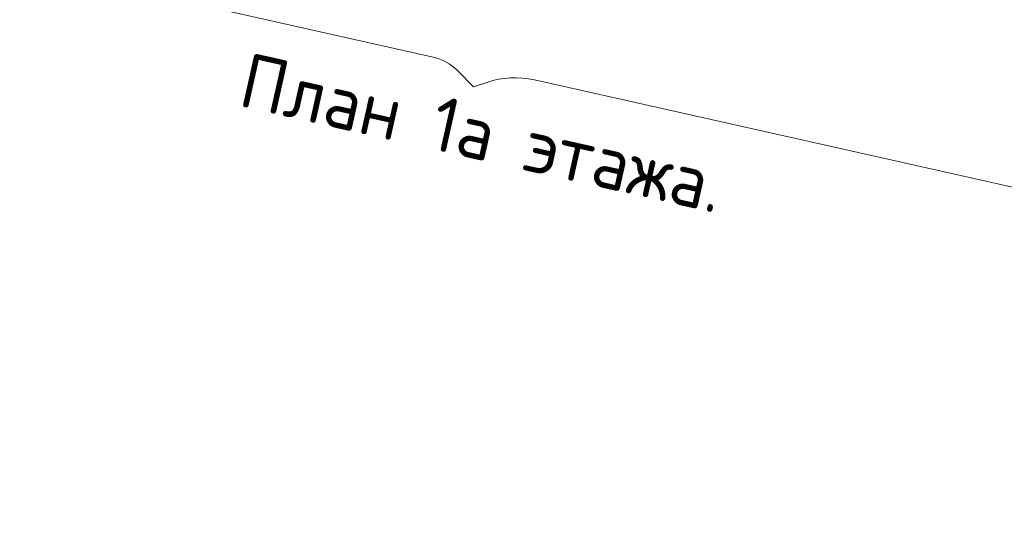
# Model space of a CAD drawing. Header units: millimetres. Extents: x -7218036 to -6920397, y 6117771 to 6333681.
# Tile 4 of 89: x -7171322 to -7160480, y 6117771 to 6123309. Entities that reach past the tile are written whole.
import ezdxf

# ---------------------------------------------------------------- set-up
doc = ezdxf.new("R2010")
doc.units = ezdxf.units.MM
doc.header["$MEASUREMENT"] = 0
for name, color, linetype, lineweight in [('АР-текст_наименование_Ном._пера__1', 7, 'Continuous', 0), ('АР-Чертеж-Оси_Осевые размеры.АР_Ном._пера__1', 7, 'Continuous', 0), ('АР-Чертеж-Размеры.АР_Ном._пера__120', 7, 'Continuous', 0)]:
    doc.layers.add(name, color=color, linetype=linetype, lineweight=lineweight)
doc.layers.add('АР-Чертеж-Оси_Осевые размеры.АР', color=7, linetype='Continuous')
doc.styles.add('РЎР“Р•РќР•Р\xa0Р\x98Р\xa0_РЎРўР\x98Р›Р¬_1', font='GOST_Common.ttf')
doc.styles.add('РЎР“Р•РќР•Р\xa0Р\x98Р\xa0_РЎРўР\x98Р›Р¬_3', font='GOTHIC.TTF')
doc.dimstyles.new('СГЕНЕРИР_СТИЛЬ__2', dxfattribs={"dimtxt": 400, "dimasz": 332.5, "dimexe": 0.18, "dimexo": 0.0625, "dimgap": 0, "dimtad": 1, "dimdec": 0, "dimzin": 0, "dimdsep": 46, "dimtxsty": 'РЎР“Р•РќР•Р\xa0Р\x98Р\xa0_РЎРўР\x98Р›Р¬_3', "dimblk": 'ARROWHEAD_6', "dimblk1": 'ARROWHEAD_6', "dimblk2": 'ARROWHEAD_6', "dimcen": 0.09, "dimse1": 1, "dimse2": 1, "dimclrd": 7, "dimclre": 7, "dimclrt": 7, "dimazin": 0, "dimtfac": 1, "dimtdec": 4, "dimtmove": 2, "dimatfit": 3, "dimfxl": 1, "dimtolj": 1, "dimtzin": 0, "dimarcsym": 0})

# ---------------------------------------------------------------- blocks, each defined once
blk = doc.blocks.new('*D622', base_point=(-6566190, 6562678))
at = {"layer": 'АР-Чертеж-Оси_Осевые размеры.АР_Ном._пера__1', "color": 7, "linetype": 'Continuous', "lineweight": 0, "transparency": 16777216}
for p, q in [((-7187173, 6130910), (-7187029, 6131550)), ((-7186892, 6131363), (-7187310, 6131098)), ((-7187101, 6131230), (-7142677, 6121253)), ((-7142749, 6120933), (-7142606, 6121573)), ((-7142887, 6121121), (-7142468, 6121385)), ((-7142677, 6121253), (-7142421, 6121196))]:
    blk.add_line(p, q, dxfattribs=at)
at = {"layer": 'АР-Чертеж-Оси_Осевые размеры.АР_Ном._пера__1', "color": 7, "lineweight": 0, "transparency": 16777216, "insert": (-7164392, 6126212), "char_height": 400, "attachment_point": 7, "rotation": 347.3417, "style": 'РЎР“Р•РќР•Р\xa0Р\x98Р\xa0_РЎРўР\x98Р›Р¬_3'}
blk.add_mtext('\\A1;{\\pql;\\fCentury Gothic|b0|i0|c204|p0;\\W1.000000;45\xa0530}', dxfattribs=at)
blk = doc.blocks.new('ARROWHEAD_6')
at = {"color": 0, "linetype": 'Continuous', "lineweight": 0}
for p, q in [((-0.5, -0.5), (0.5, 0.5)), ((0, 0), (-1, 0))]:
    blk.add_line(p, q, dxfattribs=at)

msp = doc.modelspace()

# ---------------------------------------------------------------- linework, layer by layer
at = {"layer": 'АР-Чертеж-Размеры.АР_Ном._пера__120', "color": 7, "linetype": 'Continuous', "lineweight": 0}
for points in [[(-7187730, 6128155.1, 0.4142136), (-7187323, 6127512.2), (-7166767.3, 6122895.5, -0.1418046), (-7166505.1, 6122751.4), (-7166323.5, 6122570.1)], [(-7166323.5, 6122570.1), (-7166177.6, 6122618.8, -0.1365629), (-7165653.2, 6122645.3), (-7144007.6, 6117783.8, 0.4142136), (-7143364.7, 6118190.9)]]:
    msp.add_lwpolyline(points, format="xyb", dxfattribs=at)

# ---------------------------------------------------------------- texts
at = {"layer": 'АР-текст_наименование_Ном._пера__1', "color": 7, "linetype": 'Continuous', "lineweight": 0, "insert": (-7163647.4, 6121175.2), "char_height": 600, "attachment_point": 9, "rotation": 347.34238, "style": 'РЎР“Р•РќР•Р\xa0Р\x98Р\xa0_РЎРўР\x98Р›Р¬_1'}
msp.add_mtext('\\A1;{\\pqr;\\fGOST Common|b0|i0|c204|p0;\\W1.000000;План \\fGOST Common|b0|i0|c204|p0;\\W1.000000;1а этажа.}', dxfattribs=at)

# ---------------------------------------------------------------- dimensions: what is measured, and where the dimension line sits
at = {"layer": 'АР-Чертеж-Оси_Осевые размеры.АР', "color": 7, "linetype": 'Continuous', "lineweight": 0}
dim = msp.add_linear_dim(base=(-7142677.4, 6121253.1), p1=(-7187093.8, 6131261.9), p2=(-7142666.5, 6121301.9), angle=347.34172, dimstyle='СГЕНЕРИР_СТИЛЬ__2', dxfattribs=at)
dim.commit()
dim.dimension.update_dxf_attribs({"geometry": '*D622', "text_midpoint": (-7163530.6, 6126223.6), "dimtype": 160, "text_rotation": 347.34172})

doc.saveas('drawing.dxf')
